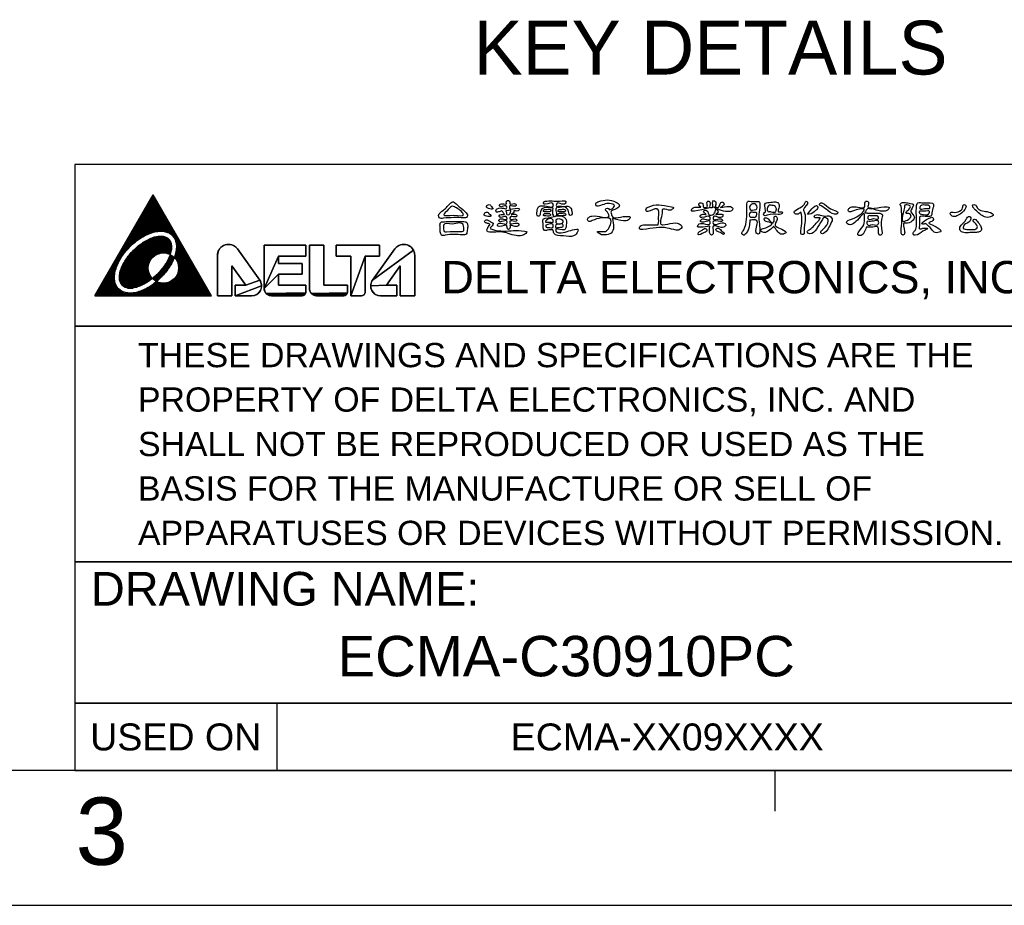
# Model space of a CAD drawing. Extents: x 0 to 420, y 0 to 297.
# Tile 5 of 8: x 254 to 327, y 0 to 66. Entities that reach past the tile are written whole.
import ezdxf
from ezdxf.enums import TextEntityAlignment as Align

# ---------------------------------------------------------------- set-up
doc = ezdxf.new("R2010")
doc.units = 0
doc.header["$LTSCALE"] = 23.1
doc.layers.get('0').update_dxf_attribs({"linetype": 'CONTINUOUS'})
doc.layers.add('8_ALL_NOTES_BALLOONS_SYMBOLS_GT', color=7, linetype='CONTINUOUS')
doc.styles.add('TEXTSTYLE_0', font='txt', dxfattribs={"width": 0.8})
doc.styles.add('TEXTSTYLE_1', font='txt', dxfattribs={"width": 0.8})

msp = doc.modelspace()

# ---------------------------------------------------------------- linework, layer by layer
at = {"color": 3, "linetype": 'CONTINUOUS'}
for p, q in [((410, 55), (258, 55)), ((258, 55), (258, 10)), ((410, 43), (258, 43)), ((258, 43), (331, 43)), ((258, 43), (258, 25.5)), ((410, 25.5), (258, 25.5)), ((258, 25.5), (402, 25.5)), ((258, 25.5), (258, 15)), ((258, 25.5), (331, 25.5)), ((402, 15), (258, 15)), ((258, 15), (402, 15)), ((258, 15), (402, 15)), ((258, 15), (258, 10)), ((315, 15), (273, 15)), ((273, 15), (273, 10)), ((410, 10), (10, 10)), ((258, 10), (402, 10)), ((310, 10), (310, 7))]:
    msp.add_line(p, q, dxfattribs=at)
at = {"color": 5, "linetype": 'CONTINUOUS'}
for p, q in [((259.5, 45.25), (263.830357, 52.75)), ((263.761288, 52.630376), (263.848862, 52.71795)), ((268.160713, 45.25), (263.830357, 52.75)), ((263.831187, 52.700275), (263.859067, 52.700275)), ((263.350569, 51.919025), (264.310146, 51.919025)), ((263.395676, 51.99715), (264.265039, 51.99715)), ((263.440784, 52.075275), (264.21993, 52.075275)), ((263.485892, 52.1534), (264.174822, 52.1534)), ((263.531, 52.231525), (264.129715, 52.231525)), ((263.576107, 52.30965), (264.084606, 52.30965)), ((263.621216, 52.387775), (264.039498, 52.387775)), ((263.666323, 52.4659), (263.994391, 52.4659)), ((263.711431, 52.544025), (263.949282, 52.544025)), ((263.756538, 52.62215), (263.904175, 52.62215)), ((262.944597, 51.2159), (264.716117, 51.2159)), ((262.989705, 51.294025), (264.671009, 51.294025)), ((263.034812, 51.37215), (264.625901, 51.37215)), ((263.079921, 51.450275), (264.580794, 51.450275)), ((263.125028, 51.5284), (264.535685, 51.5284)), ((263.170136, 51.606525), (264.490577, 51.606525)), ((263.215245, 51.68465), (264.44547, 51.68465)), ((263.260352, 51.762775), (264.400362, 51.762775)), ((263.30546, 51.8409), (264.355254, 51.8409)), ((262.538626, 50.512775), (265.122087, 50.512775)), ((262.583733, 50.5909), (265.07698, 50.5909)), ((262.628842, 50.669025), (265.031872, 50.669025)), ((262.67395, 50.74715), (264.986765, 50.74715)), ((262.719057, 50.825275), (264.941656, 50.825275)), ((262.764166, 50.9034), (264.896548, 50.9034)), ((262.809274, 50.981525), (264.851441, 50.981525)), ((262.854381, 51.05965), (264.806332, 51.05965)), ((262.89949, 51.137775), (264.761225, 51.137775)), ((262.087547, 49.731525), (263.233452, 49.731525)), ((262.132655, 49.80965), (263.398058, 49.80965)), ((262.177764, 49.887775), (263.590121, 49.887775)), ((262.222871, 49.9659), (263.833189, 49.9659)), ((262.267979, 50.044025), (264.297577, 50.044025)), ((262.313087, 50.12215), (265.347627, 50.12215)), ((262.358195, 50.200275), (265.30252, 50.200275)), ((262.403302, 50.2784), (265.257411, 50.2784)), ((262.44841, 50.356525), (265.212304, 50.356525)), ((262.493518, 50.43465), (265.167196, 50.43465)), ((264.4939, 50.044025), (265.392735, 50.044025)), ((264.880251, 49.9659), (265.437843, 49.9659)), ((265.04528, 49.887775), (265.482951, 49.887775)), ((265.159304, 49.80965), (265.528058, 49.80965)), ((265.245872, 49.731525), (265.573167, 49.731525)), ((261.681576, 49.0284), (262.235362, 49.0284)), ((261.726685, 49.106525), (262.321792, 49.106525)), ((261.771792, 49.18465), (262.41261, 49.18465)), ((261.8169, 49.262775), (262.508272, 49.262775)), ((261.862007, 49.3409), (262.609351, 49.3409)), ((261.907116, 49.419025), (262.716585, 49.419025)), ((261.952224, 49.49715), (262.830948, 49.49715)), ((261.997331, 49.575275), (262.953775, 49.575275)), ((262.04244, 49.6534), (263.086973, 49.6534)), ((262.814266, 49.0284), (265.177756, 49.0284)), ((262.918761, 49.106525), (265.16444, 49.106525)), ((263.030326, 49.18465), (265.144055, 49.18465)), ((263.150381, 49.262775), (265.11518, 49.262775)), ((263.281039, 49.3409), (265.075702, 49.3409)), ((263.425681, 49.419025), (265.02224, 49.419025)), ((263.5904, 49.49715), (264.9487, 49.49715)), ((263.788651, 49.575275), (264.841629, 49.575275)), ((264.069037, 49.6534), (264.652422, 49.6534)), ((265.314312, 49.6534), (265.618275, 49.6534)), ((265.369472, 49.575275), (265.663382, 49.575275)), ((265.414261, 49.49715), (265.70849, 49.49715)), ((265.450586, 49.419025), (265.753599, 49.419025)), ((265.479782, 49.3409), (265.798706, 49.3409)), ((265.502822, 49.262775), (265.843814, 49.262775)), ((265.520447, 49.18465), (265.888922, 49.18465)), ((265.533227, 49.106525), (265.93403, 49.106525)), ((265.541619, 49.0284), (265.979137, 49.0284)), ((275.15813, 49.000341), (272.066716, 49.000341)), ((272.066716, 49.000341), (272.066716, 45.785763)), ((272.066716, 49.000341), (275.15813, 49.000341)), ((272.066716, 49.000341), (272.066716, 45.785762)), ((275.15813, 48.196696), (275.15813, 49.000341)), ((275.15813, 49.000341), (275.15813, 48.196696)), ((275.426012, 49.000341), (275.426012, 45.78497)), ((276.497538, 49.000341), (275.426012, 49.000341)), ((275.426012, 49.000341), (276.497537, 49.000341)), ((275.426012, 45.785762), (275.426012, 49.000341)), ((276.497537, 46.053644), (276.497537, 49.000341)), ((276.497538, 46.053644), (276.497538, 49.000341)), ((280.638925, 49.000341), (277.424346, 49.000341)), ((277.424346, 49.000341), (277.424346, 48.196696)), ((277.424346, 49.000341), (277.424346, 48.196696)), ((277.424346, 49.000341), (280.638925, 49.000341)), ((280.638925, 48.196696), (280.638925, 49.000341)), ((280.638925, 49.000341), (280.638925, 48.196696)), ((261.275605, 48.325275), (261.610901, 48.325275)), ((261.320714, 48.4034), (261.668712, 48.4034)), ((261.365821, 48.481525), (261.729136, 48.481525)), ((261.410929, 48.55965), (261.792265, 48.55965)), ((261.456037, 48.637775), (261.858204, 48.637775)), ((261.501145, 48.7159), (261.92708, 48.7159)), ((261.546252, 48.794025), (261.999041, 48.794025)), ((261.591361, 48.87215), (262.074262, 48.87215)), ((261.636468, 48.950275), (262.152952, 48.950275)), ((262.083686, 48.325275), (264.098552, 48.325275)), ((262.150499, 48.4034), (264.313475, 48.4034)), ((262.220381, 48.481525), (265.133383, 48.481525)), ((262.293489, 48.55965), (265.151455, 48.55965)), ((262.370012, 48.637775), (265.16611, 48.637775)), ((262.450186, 48.7159), (265.177116, 48.7159)), ((262.534295, 48.794025), (265.184187, 48.794025)), ((262.622692, 48.87215), (265.18697, 48.87215)), ((262.715826, 48.950275), (265.185016, 48.950275)), ((264.863244, 48.4034), (265.112085, 48.4034)), ((265.078166, 48.325275), (265.087717, 48.325275)), ((265.463735, 48.325275), (266.385109, 48.325275)), ((265.483962, 48.4034), (266.340001, 48.4034)), ((265.501576, 48.481525), (266.294894, 48.481525)), ((265.516486, 48.55965), (266.249785, 48.55965)), ((265.528585, 48.637775), (266.204677, 48.637775)), ((265.537747, 48.7159), (266.15957, 48.7159)), ((265.543825, 48.794025), (266.114461, 48.794025)), ((265.54599, 48.950275), (266.024246, 48.950275)), ((265.546642, 48.87215), (266.069353, 48.87215)), ((271.737574, 46.419334), (270.078604, 48.72985)), ((270.078996, 48.729304), (271.737105, 46.419987)), ((281.777206, 48.72985), (280.118236, 46.419334)), ((281.776814, 48.729304), (280.118705, 46.419987)), ((260.824526, 47.544025), (261.165302, 47.544025)), ((260.869635, 47.62215), (261.19939, 47.62215)), ((260.914742, 47.700275), (261.23579, 47.700275)), ((260.95985, 47.7784), (261.274495, 47.7784)), ((261.004958, 47.856525), (261.315502, 47.856525)), ((261.050066, 47.93465), (261.358821, 47.93465)), ((261.095173, 48.012775), (261.404465, 48.012775)), ((261.140281, 48.0909), (261.452458, 48.0909)), ((261.18539, 48.169025), (261.502832, 48.169025)), ((261.230497, 48.24715), (261.55563, 48.24715)), ((261.565732, 47.544025), (263.487441, 47.544025)), ((261.605834, 47.62215), (263.506814, 47.62215)), ((261.648511, 47.700275), (263.532304, 47.700275)), ((261.693752, 47.7784), (263.564366, 47.7784)), ((261.741554, 47.856525), (263.603646, 47.856525)), ((261.791926, 47.93465), (263.651047, 47.93465)), ((261.844895, 48.012775), (263.707882, 48.012775)), ((261.900495, 48.0909), (263.77613, 48.0909)), ((261.95878, 48.169025), (263.858984, 48.169025)), ((262.019815, 48.24715), (263.962217, 48.24715)), ((264.693875, 47.544025), (265.128951, 47.544025)), ((264.744954, 47.62215), (265.172904, 47.62215)), ((264.793455, 47.700275), (265.214541, 47.700275)), ((264.839394, 47.7784), (265.253873, 47.7784)), ((264.882772, 47.856525), (265.290904, 47.856525)), ((264.923579, 47.93465), (265.325624, 47.93465)), ((264.961791, 48.012775), (265.358019, 48.012775)), ((264.99737, 48.0909), (265.388063, 48.0909)), ((265.030265, 48.169025), (265.317735, 48.169025)), ((265.06041, 48.24715), (265.214501, 48.24715)), ((265.40059, 48.0909), (266.520432, 48.0909)), ((265.415727, 48.169025), (266.475325, 48.169025)), ((265.440968, 48.24715), (266.430216, 48.24715)), ((265.468836, 48.012775), (266.56554, 48.012775)), ((265.525671, 47.93465), (266.610649, 47.93465)), ((265.573074, 47.856525), (266.655756, 47.856525)), ((265.612352, 47.7784), (266.700864, 47.7784)), ((265.644416, 47.700275), (266.745972, 47.700275)), ((265.669905, 47.62215), (266.79108, 47.62215)), ((265.689277, 47.544025), (266.836187, 47.544025)), ((268.60581, 48.2552), (268.60581, 45.25)), ((268.60581, 48.255199), (268.60581, 45.25)), ((273.138242, 47.660933), (273.138242, 48.196696)), ((273.138242, 48.196696), (275.15813, 48.196696)), ((273.138242, 48.196696), (275.15813, 48.196696)), ((273.138242, 48.196696), (273.138242, 47.660934)), ((273.138242, 47.660934), (274.890248, 47.660934)), ((274.890249, 47.660933), (273.138242, 47.660933)), ((274.890248, 46.857289), (274.890248, 47.660934)), ((274.890249, 46.857289), (274.890249, 47.660933)), ((277.424346, 48.196696), (278.495872, 48.196696)), ((277.424346, 48.196696), (278.495872, 48.196696)), ((278.495872, 48.196696), (278.495872, 45.25)), ((278.495872, 48.196696), (278.495872, 45.25)), ((279.567399, 45.527118), (279.567399, 48.196696)), ((279.567399, 48.196696), (280.638925, 48.196696)), ((280.638925, 48.196696), (279.567399, 48.196696)), ((279.567399, 48.196696), (279.567399, 45.527119)), ((283.25, 48.2552), (283.25, 45.25)), ((283.25, 45.25), (283.25, 48.255199)), ((260.418556, 46.8409), (260.968616, 46.8409)), ((260.463663, 46.919025), (260.979927, 46.919025)), ((260.508771, 46.99715), (260.994081, 46.99715)), ((260.553878, 47.075275), (261.010966, 47.075275)), ((260.598987, 47.1534), (261.030488, 47.1534)), ((260.644095, 47.231525), (261.05257, 47.231525)), ((260.689202, 47.30965), (261.07714, 47.30965)), ((260.734311, 47.387775), (261.104147, 47.387775)), ((260.779419, 47.4659), (261.133547, 47.4659)), ((261.330512, 46.8409), (263.566979, 46.8409)), ((261.344197, 46.919025), (263.534414, 46.919025)), ((261.361356, 46.99715), (263.508461, 46.99715)), ((261.381791, 47.075275), (263.488655, 47.075275)), ((261.405335, 47.1534), (263.474666, 47.1534)), ((261.431851, 47.231525), (263.466277, 47.231525)), ((261.461231, 47.30965), (263.463364, 47.30965)), ((261.493382, 47.387775), (263.465881, 47.387775)), ((261.528235, 47.4659), (263.473867, 47.4659)), ((264.108476, 46.8409), (264.623293, 46.8409)), ((264.185972, 46.919025), (264.690021, 46.919025)), ((264.259992, 46.99715), (264.753905, 46.99715)), ((264.330737, 47.075275), (264.815059, 47.075275)), ((264.398373, 47.1534), (264.873574, 47.1534)), ((264.463037, 47.231525), (264.929532, 47.231525)), ((264.524837, 47.30965), (264.982999, 47.30965)), ((264.583865, 47.387775), (265.03403, 47.387775)), ((264.640192, 47.4659), (265.082669, 47.4659)), ((265.60974, 46.8409), (267.242159, 46.8409)), ((265.642306, 46.919025), (267.197051, 46.919025)), ((265.668257, 46.99715), (267.151942, 46.99715)), ((265.688063, 47.075275), (267.106835, 47.075275)), ((265.702052, 47.1534), (267.061727, 47.1534)), ((265.702852, 47.4659), (266.881296, 47.4659)), ((265.710441, 47.231525), (267.016618, 47.231525)), ((265.710839, 47.387775), (266.926403, 47.387775)), ((265.713356, 47.30965), (266.971511, 47.30965)), ((269.677336, 45.25), (269.677336, 47.484563)), ((269.677336, 47.484563), (270.704748, 46.053644)), ((269.677336, 45.25), (269.677336, 47.484563)), ((269.677336, 47.484563), (270.704748, 46.053644)), ((273.138242, 46.053644), (273.138242, 46.857289)), ((273.138242, 46.857289), (274.890249, 46.857289)), ((273.138242, 46.857289), (273.138242, 46.053644)), ((273.138242, 46.857289), (274.890248, 46.857289)), ((281.151062, 46.053644), (282.178474, 47.484563)), ((282.178473, 47.484563), (281.151062, 46.053644)), ((282.178473, 45.25), (282.178473, 47.484563)), ((282.178474, 47.484563), (282.178474, 45.25)), ((260.012585, 46.137775), (261.02754, 46.137775)), ((260.057692, 46.2159), (261.002901, 46.2159)), ((260.1028, 46.294025), (260.983861, 46.294025)), ((260.147909, 46.37215), (260.969808, 46.37215)), ((260.193016, 46.450275), (260.960259, 46.450275)), ((260.238123, 46.5284), (260.954822, 46.5284)), ((260.283232, 46.606525), (260.953182, 46.606525)), ((260.32834, 46.68465), (260.955075, 46.68465)), ((260.373447, 46.762775), (260.96028, 46.762775)), ((261.313072, 46.606525), (263.712446, 46.606525)), ((261.31461, 46.68465), (263.654855, 46.68465)), ((261.316411, 46.5284), (263.75786, 46.5284)), ((261.32055, 46.762775), (263.606816, 46.762775)), ((261.325241, 46.450275), (263.65785, 46.450275)), ((261.340372, 46.37215), (263.551538, 46.37215)), ((261.36291, 46.294025), (263.437821, 46.294025)), ((261.394431, 46.2159), (263.315121, 46.2159)), ((261.437315, 46.137775), (263.181057, 46.137775)), ((263.78163, 46.5284), (264.324935, 46.5284)), ((263.852378, 46.606525), (264.404613, 46.606525)), ((263.862026, 46.137775), (267.64813, 46.137775)), ((263.86573, 46.450275), (264.24146, 46.450275)), ((263.94202, 46.68465), (264.48076, 46.68465)), ((263.964703, 46.2159), (264.337174, 46.2159)), ((263.97081, 46.37215), (264.153872, 46.37215)), ((264.02726, 46.762775), (264.553591, 46.762775)), ((264.061781, 46.294025), (264.110516, 46.294025)), ((264.839545, 46.2159), (267.603021, 46.2159)), ((265.066203, 46.294025), (267.557913, 46.294025)), ((265.205909, 46.37215), (267.512806, 46.37215)), ((265.310989, 46.450275), (267.467698, 46.450275)), ((265.395088, 46.5284), (267.42259, 46.5284)), ((265.464273, 46.606525), (267.377482, 46.606525)), ((265.521863, 46.68465), (267.332375, 46.68465)), ((265.569904, 46.762775), (267.287266, 46.762775)), ((259.561506, 45.356525), (268.099208, 45.356525)), ((259.606613, 45.43465), (268.054101, 45.43465)), ((259.651721, 45.512775), (261.682282, 45.512775)), ((259.69683, 45.5909), (261.492974, 45.5909)), ((259.741937, 45.669025), (261.368512, 45.669025)), ((259.787045, 45.74715), (261.27568, 45.74715)), ((259.832154, 45.825275), (261.202892, 45.825275)), ((259.877261, 45.9034), (261.144455, 45.9034)), ((259.922369, 45.981525), (261.097056, 45.981525)), ((259.967476, 46.05965), (261.058572, 46.05965)), ((261.495476, 46.05965), (263.031716, 46.05965)), ((261.576285, 45.981525), (262.859727, 45.981525)), ((261.697491, 45.9034), (262.647341, 45.9034)), ((261.950046, 45.825275), (262.303606, 45.825275)), ((262.582977, 45.512775), (268.008992, 45.512775)), ((262.850325, 45.5909), (267.963885, 45.5909)), ((263.052823, 45.669025), (267.918777, 45.669025)), ((263.223695, 45.74715), (267.873669, 45.74715)), ((263.37452, 45.825275), (267.828561, 45.825275)), ((263.510997, 45.9034), (267.783454, 45.9034)), ((263.636434, 45.981525), (267.738345, 45.981525)), ((263.752955, 46.05965), (267.693237, 46.05965)), ((270.704748, 46.053644), (269.923663, 46.053644)), ((269.923663, 46.053644), (269.923663, 45.25)), ((269.923663, 46.053644), (269.923663, 45.25)), ((269.923663, 46.053644), (270.704748, 46.053644)), ((275.15813, 46.053644), (273.138242, 46.053644)), ((273.138242, 46.053644), (275.15813, 46.053644)), ((275.15813, 45.527118), (275.15813, 46.053644)), ((275.15813, 46.053644), (275.15813, 45.527119)), ((276.497537, 46.053644), (278.249545, 46.053644)), ((278.249545, 46.053644), (276.497538, 46.053644)), ((278.249545, 45.527118), (278.249545, 46.053644)), ((278.249545, 46.053644), (278.249545, 45.527119)), ((281.932146, 46.053644), (281.151062, 46.053644)), ((281.932146, 46.053644), (281.151062, 46.053644)), ((281.932146, 45.25), (281.932146, 46.053644)), ((281.932146, 46.053644), (281.932146, 45.25)), ((259.5, 45.25), (268.160713, 45.25)), ((259.516397, 45.2784), (268.144316, 45.2784)), ((268.60581, 45.25), (269.677336, 45.25)), ((268.60581, 45.25), (269.677336, 45.25)), ((269.923663, 45.25), (271.136828, 45.25)), ((269.923663, 45.25), (271.136828, 45.25)), ((272.602479, 45.25), (274.881011, 45.25)), ((272.602479, 45.25), (274.881011, 45.25)), ((275.961775, 45.25), (277.972426, 45.25)), ((275.961775, 45.25), (277.972426, 45.25)), ((278.495872, 45.25), (279.29028, 45.25)), ((278.495872, 45.25), (279.29028, 45.25)), ((280.718981, 45.25), (281.932146, 45.25)), ((281.932146, 45.25), (280.718981, 45.25)), ((283.25, 45.25), (282.178473, 45.25)), ((282.178474, 45.25), (283.25, 45.25))]:
    msp.add_line(p, q, dxfattribs=at)
at = {"color": 4, "linetype": 'CONTINUOUS'}
msp.add_line((0, 0), (420, 0), dxfattribs=at)
at = {"color": 5, "linetype": 'CONTINUOUS'}
for points in [[(269.268473, 49.054081), (269.369978, 49.06662), (269.472254, 49.066315), (269.573682, 49.053169), (269.672657, 49.02739), (269.767611, 48.989388), (269.857041, 48.939762), (269.939533, 48.8793), (270.013779, 48.808958), (270.078604, 48.72985), (271.737574, 46.419334), (270.704748, 46.053644), (269.677336, 47.484563), (269.677336, 45.249999), (268.60581, 45.249999), (268.60581, 48.255199), (268.612244, 48.357273), (268.631445, 48.457731), (268.663108, 48.554983), (268.706733, 48.647489), (268.761628, 48.733785), (268.826925, 48.812505), (268.90159, 48.882402), (268.984441, 48.94237), (269.074167, 48.99146), (269.169346, 49.028894), (269.268473, 49.054081)], [(275.15813, 49.000341), (275.15813, 48.196696), (273.138242, 48.196696), (272.066716, 45.785763), (272.066716, 49.000341), (275.15813, 49.000341)], [(278.249545, 46.053644), (278.249545, 45.527118), (278.248026, 45.498151), (278.243489, 45.469502), (275.563908, 45.426953), (275.528613, 45.470465), (275.498054, 45.517424), (275.472567, 45.567318), (275.45243, 45.6196), (275.437862, 45.6737), (275.429024, 45.729025), (275.426012, 45.78497), (275.426012, 49.000341), (276.497538, 49.000341), (276.497538, 46.053644), (278.249545, 46.053644)], [(277.424346, 48.196696), (277.424346, 49.000341), (280.638925, 49.000341), (280.638925, 48.196696), (279.567399, 48.196696), (278.495872, 45.249999), (278.495872, 48.196696), (277.424346, 48.196696)], [(282.485832, 49.06662), (282.587337, 49.054081), (282.686463, 49.028894), (282.781643, 48.99146), (282.871368, 48.94237), (282.954219, 48.882402), (283.028885, 48.812505), (283.094182, 48.733785), (283.149077, 48.647489), (280.118236, 46.419334), (281.777206, 48.72985), (281.842031, 48.808958), (281.916277, 48.8793), (281.998768, 48.939762), (282.088199, 48.989388), (282.183153, 49.02739), (282.282127, 49.053169), (282.383556, 49.066315), (282.485832, 49.06662)], [(282.178474, 47.484563), (281.151062, 46.053644), (279.980056, 45.998307), (279.986664, 46.088017), (280.004122, 46.176261), (280.032172, 46.261729), (280.070399, 46.343155), (280.118236, 46.419334), (283.149077, 48.647489), (283.192702, 48.554983), (283.224365, 48.457731), (283.243566, 48.357273), (283.25, 48.255199), (283.25, 45.249999), (282.178474, 45.249999), (282.178474, 47.484563)], [(274.890249, 47.660933), (274.890249, 46.857289), (273.138242, 46.857289), (272.066716, 45.785763), (273.138242, 48.196696), (273.138242, 47.660933), (274.890249, 47.660933)], [(279.319247, 45.251518), (279.29028, 45.249999), (278.495872, 45.249999), (279.567399, 48.196696), (279.567399, 45.527118), (279.565881, 45.498151), (279.561343, 45.469502), (279.553836, 45.441484), (279.543441, 45.414404), (279.530272, 45.388559), (279.514474, 45.364232), (279.496219, 45.34169), (279.475709, 45.321179), (279.453166, 45.302924), (279.428839, 45.287127), (279.402994, 45.273958), (279.375914, 45.263563), (279.347896, 45.256055), (279.319247, 45.251518)], [(275.15813, 46.053644), (275.15813, 45.527118), (275.156612, 45.498151), (275.152074, 45.469502), (272.204329, 45.427267), (272.169037, 45.470849), (272.138494, 45.517881), (272.113035, 45.567848), (272.092938, 45.620203), (272.078424, 45.674371), (272.069651, 45.72976), (272.066716, 45.785763), (273.138242, 46.857289), (273.138242, 46.053644), (275.15813, 46.053644)], [(271.869146, 46.088017), (271.875753, 45.998307), (269.923663, 45.249999), (269.923663, 46.053644), (270.704748, 46.053644), (271.737574, 46.419334), (271.785411, 46.343155), (271.823638, 46.261729), (271.851688, 46.176261), (271.869146, 46.088017)], [(271.226615, 45.255475), (271.136828, 45.249999), (269.923663, 45.249999), (271.875753, 45.998307), (271.871412, 45.908459), (271.856186, 45.819803), (271.830301, 45.733655), (271.794141, 45.651289), (271.748241, 45.573927), (271.693282, 45.502716), (271.630078, 45.438709), (271.559565, 45.382856), (271.482789, 45.335984), (271.400886, 45.298787), (271.315071, 45.271818), (271.226615, 45.255475)], [(275.144567, 45.441484), (275.134172, 45.414404), (272.243983, 45.387613), (272.204329, 45.427267), (275.152074, 45.469502), (275.144567, 45.441484)], [(275.121003, 45.388559), (275.105205, 45.364232), (275.086951, 45.34169), (275.06644, 45.321179), (272.384564, 45.296319), (272.334597, 45.321778), (272.287565, 45.352321), (272.243983, 45.387613), (275.134172, 45.414404), (275.121003, 45.388559)], [(278.235981, 45.441484), (278.225586, 45.414404), (275.603554, 45.387366), (275.563908, 45.426953), (278.243489, 45.469502), (278.235981, 45.441484)], [(278.212418, 45.388559), (278.19662, 45.364232), (278.178365, 45.34169), (278.157854, 45.321179), (275.744053, 45.296233), (275.694122, 45.321646), (275.647117, 45.352135), (275.603554, 45.387366), (278.225586, 45.414404), (278.212418, 45.388559)], [(281.932146, 46.053644), (281.932146, 45.249999), (280.718981, 45.249999), (280.629195, 45.255475), (280.540738, 45.271818), (280.454923, 45.298787), (280.373021, 45.335984), (280.296244, 45.382856), (280.225732, 45.438709), (280.162527, 45.502716), (280.107568, 45.573927), (280.061669, 45.651289), (280.025509, 45.733655), (279.999624, 45.819803), (279.984398, 45.908459), (279.980056, 45.998307), (281.151062, 46.053644), (281.932146, 46.053644)], [(275.043898, 45.302924), (275.019571, 45.287127), (274.993726, 45.273958), (272.491088, 45.261707), (272.436919, 45.276222), (272.384564, 45.296319), (275.06644, 45.321179), (275.043898, 45.302924)], [(274.966646, 45.263563), (274.938628, 45.256055), (274.909978, 45.251518), (274.881011, 45.249999), (272.602479, 45.249999), (272.546476, 45.252935), (272.491088, 45.261707), (274.993726, 45.273958), (274.966646, 45.263563)], [(278.135312, 45.302924), (278.110985, 45.287127), (278.08514, 45.273958), (275.850486, 45.261685), (275.796365, 45.276173), (275.744053, 45.296233), (278.157854, 45.321179), (278.135312, 45.302924)], [(278.05806, 45.263563), (278.030042, 45.256055), (278.001393, 45.251518), (277.972426, 45.249999), (275.961775, 45.249999), (275.905825, 45.252929), (275.850486, 45.261685), (278.08514, 45.273958), (278.05806, 45.263563)]]:
    msp.add_lwpolyline(points, close=True, dxfattribs=at)
msp.add_circle((264.58836, 47.3125), 1.125, dxfattribs=at)
for centre, radius, start, end in [((269.418692, 48.2552), 0.812882, 35.67867, 180), ((269.418692, 48.255199), 0.812882, 35.7260569, 180), ((282.437118, 48.2552), 0.812882, 0, 144.32133), ((282.437118, 48.255199), 0.812882, 0, 144.27394317), ((271.136828, 45.988984), 0.738984, 270, 35.67867), ((271.136828, 45.988983), 0.738984, 270, 35.61636631), ((280.718981, 45.988984), 0.738984, 144.32133, 270), ((280.718981, 45.988983), 0.738984, 144.38363364, 270), ((272.602479, 45.785763), 0.535763, 180, 270), ((272.602479, 45.785762), 0.535763, 180, 270), ((274.881011, 45.527119), 0.277119, 270, 360), ((274.881011, 45.527118), 0.277119, 270, 360), ((275.961775, 45.785762), 0.535763, 180, 270), ((275.961775, 45.785763), 0.535763, 180.08472553, 270), ((277.972426, 45.527119), 0.277119, 270, 360), ((277.972426, 45.527118), 0.277119, 270, 360), ((279.29028, 45.527119), 0.277119, 270, 360), ((279.29028, 45.527118), 0.277119, 270, 360)]:
    msp.add_arc(centre, radius, start, end, dxfattribs=at)
for points in [[(286.149712, 51.056455), (286.908726, 51.045965), (287.093086, 51.076895), (287.161353, 51.192988), (287.004407, 51.483519), (286.41983, 51.982338), (286.204569, 52.17078), (286.067468, 52.239018), (285.941452, 52.163778), (285.38721, 51.617133), (285.024925, 51.2134), (285.079754, 51.042478), (285.370285, 51.008628), (286.149712, 51.056455)], [(288.909811, 51.941485), (288.841544, 52.009752), (288.700956, 52.009752), (288.602355, 51.945001), (288.578428, 51.838801), (288.728371, 51.733226), (288.92322, 51.681884), (289.049832, 51.698809), (289.005492, 51.818389), (288.909811, 51.941485)], [(290.612172, 51.558789), (290.73178, 51.548271), (290.919627, 51.568683), (291.039236, 51.695294), (290.912625, 51.750123), (290.280817, 51.746636), (290.287224, 51.866244), (290.290739, 51.904148), (290.632612, 51.897146), (290.77612, 51.952003), (290.76271, 52.047684), (290.314638, 52.088508), (290.280817, 52.273464), (290.130278, 52.3347), (290.04452, 52.177187), (290.058525, 52.092024), (289.573144, 52.044169), (289.54573, 51.92456), (289.753989, 51.876734), (290.068447, 51.900661), (290.071962, 51.746636), (289.846183, 51.746636), (289.381186, 51.715706), (289.285533, 51.634029), (289.292536, 51.496929), (289.531725, 51.496929), (289.746986, 51.541864), (289.846183, 51.39484), (289.917937, 51.299159), (289.559139, 51.251333), (289.531725, 51.131129), (289.740579, 51.083302), (290.071962, 51.10723), (290.102864, 50.963694), (289.531725, 50.919354), (289.50431, 50.806776), (289.702647, 50.758922), (290.099377, 50.789851), (290.088859, 50.628823), (289.648413, 50.645748), (289.432528, 50.577482), (289.388189, 50.454386), (289.531725, 50.406559), (290.088859, 50.454386), (290.136714, 50.235609), (290.211983, 50.174345), (290.283737, 50.225686), (290.325156, 50.447979), (290.321641, 50.454386), (290.676951, 50.406559), (290.930145, 50.450899), (290.99141, 50.573995), (290.693848, 50.639341), (290.318154, 50.628823), (290.318154, 50.786336), (290.693848, 50.779362), (290.830949, 50.830675), (290.816972, 50.919354), (290.321641, 50.960802), (290.355491, 51.110717), (290.687441, 51.10431), (290.830949, 51.158572), (290.816972, 51.254253), (290.417322, 51.295672), (290.571348, 51.391353), (290.612172, 51.558789)], [(293.539706, 51.767048), (293.577043, 51.179579), (293.652312, 51.117719), (293.724066, 51.169061), (293.765485, 51.391353), (293.758483, 51.767048), (294.595659, 51.695294), (294.670928, 51.514449), (294.82844, 51.209913), (294.900194, 51.264742), (294.944534, 51.40825), (294.927637, 51.487006), (294.90371, 51.599613), (294.739195, 51.866244), (293.76197, 51.952003), (293.79582, 52.10892), (294.17211, 52.061094), (294.424736, 52.105433), (294.486568, 52.228529), (294.189034, 52.293876), (293.061328, 52.286873), (292.845443, 52.218606), (292.801104, 52.095511), (292.94464, 52.047684), (293.508776, 52.10892), (293.543193, 51.948488), (292.780692, 51.941485), (292.445821, 51.852806), (292.315723, 51.411765), (292.332648, 51.2134), (292.421894, 51.152136), (292.521091, 51.185986), (292.568917, 51.391353), (292.692013, 51.702296), (293.508776, 51.767048), (293.539706, 51.767048)], [(297.926897, 50.984701), (298.750663, 50.816699), (299.133388, 50.898942), (299.249481, 51.090305), (299.105973, 51.145134), (297.888993, 51.182471), (297.855143, 51.305595), (297.810804, 51.463107), (298.26877, 51.722708), (298.45313, 51.9689), (298.186526, 52.215119), (296.914689, 52.242534), (296.702914, 52.095511), (296.733844, 51.937998), (297.051789, 51.95549), (297.950824, 52.047684), (298.07392, 51.95841), (298.008573, 51.814902), (297.759462, 51.650954), (297.74197, 51.643952), (297.632879, 51.722708), (297.471851, 51.736713), (297.410587, 51.661444), (297.471851, 51.565791), (297.677218, 51.182471), (296.408896, 51.169061), (296.180197, 51.069893), (296.081, 50.888453), (296.14578, 50.792772), (296.422901, 50.834191), (297.690628, 51.005113), (297.704633, 51.001626), (297.69763, 50.334806), (297.414102, 50.037244), (296.873865, 50.037244), (296.8126, 50.023834), (296.877352, 49.935156), (297.369763, 49.767721), (297.831216, 49.907741), (297.926897, 50.984701)], [(301.325835, 50.529655), (300.519561, 50.52614), (300.317709, 50.523248), (300.003251, 50.417049), (299.944907, 50.225686), (300.191098, 50.181347), (301.996143, 50.283464), (302.655989, 50.136441), (302.888175, 50.153933), (303.090027, 50.389635), (303.028196, 50.488803), (301.67471, 50.529655), (301.616366, 50.529655), (301.613446, 51.411765), (301.633858, 51.643952), (302.098826, 51.620025), (302.324039, 51.643952), (302.467546, 51.797977), (302.314116, 51.859809), (300.573823, 51.83591), (300.433802, 51.719221), (300.437289, 51.558789), (300.724333, 51.558789), (301.336325, 51.637545), (301.339812, 51.630542), (301.356737, 51.083302), (301.332809, 50.547147), (301.325835, 50.529655)], [(305.176304, 50.410047), (305.220615, 49.81206), (305.299399, 49.750229), (305.37464, 49.805058), (305.41898, 50.034352), (305.409057, 50.417049), (305.99715, 50.324883), (306.208924, 50.358705), (306.348945, 50.529655), (306.294088, 50.611899), (305.409057, 50.621821), (305.409057, 50.762437), (305.945808, 50.758922), (306.095723, 50.816699), (306.078826, 50.915867), (305.412573, 50.9538), (305.442907, 51.121235), (305.819197, 51.07338), (306.082313, 51.117719), (306.147064, 51.247817), (305.836122, 51.312569), (305.610342, 51.302079), (305.727031, 51.377349), (305.75093, 51.579201), (305.692614, 51.650954), (306.49594, 51.503931), (306.872257, 51.729711), (306.8174, 51.814902), (305.976142, 51.828907), (306.13717, 51.921073), (306.236339, 52.051171), (306.13717, 52.198194), (305.983145, 52.177187), (305.890951, 51.961926), (305.802272, 51.832394), (305.583495, 51.838801), (305.586415, 51.921073), (305.60042, 52.016754), (305.583495, 52.262946), (305.4365, 52.32129), (305.357715, 52.17078), (305.385158, 52.003345), (305.378156, 51.842317), (305.166381, 51.842317), (305.183278, 52.040682), (305.152376, 52.242534), (305.015843, 52.29036), (304.944089, 52.15034), (304.971503, 51.842317), (304.69441, 51.838801), (304.660561, 52.006237), (304.636633, 52.095511), (304.52346, 52.156775), (304.410854, 52.146853), (304.342615, 52.071583), (304.420776, 51.917586), (304.506535, 51.83591), (304.335613, 51.832394), (304.130245, 51.828907), (303.860127, 51.733226), (303.80938, 51.565791), (304.024642, 51.531346), (305.610342, 51.65447), (305.456912, 51.323087), (305.4365, 51.299159), (305.080623, 51.295672), (305.00884, 51.487006), (304.991944, 51.527859), (304.824509, 51.603128), (304.708387, 51.544784), (304.735234, 51.435693), (304.882258, 51.295672), (304.7049, 51.305595), (304.479121, 51.233812), (304.434781, 51.10723), (304.581804, 51.059375), (305.159379, 51.117719), (305.186793, 50.950284), (304.776654, 50.950284), (304.513537, 50.898942), (304.482608, 50.77236), (304.701385, 50.721018), (305.186793, 50.758922), (305.183278, 50.621821), (304.680973, 50.615414), (304.30817, 50.52614), (304.260344, 50.37271), (304.458709, 50.338293), (305.176304, 50.410047)], [(308.138227, 50.871528), (308.513949, 50.882017), (308.582783, 50.875015), (308.589219, 50.109593), (308.660972, 49.866917), (308.80448, 49.84299), (308.873314, 50.078692), (308.80448, 51.316084), (308.886752, 51.98934), (308.859309, 52.208117), (308.476612, 52.249536), (308.226906, 52.262946), (308.022133, 52.276355), (307.936375, 52.187677), (307.905445, 51.98934), (307.772427, 50.348782), (307.638841, 50.085694), (307.536753, 49.863402), (307.652846, 49.760718), (307.87511, 49.911228), (308.138227, 50.871528)], [(308.585703, 51.664959), (308.162154, 51.664959), (308.179079, 51.992827), (308.408346, 52.078586), (308.585703, 52.023757), (308.599708, 51.664959), (308.585703, 51.664959)], [(309.303865, 51.476517), (309.17028, 51.374428), (309.173767, 51.233812), (309.426961, 51.233812), (310.240237, 51.28867), (310.438602, 51.305595), (310.565185, 51.442667), (310.432195, 51.496929), (310.257729, 51.496929), (310.309071, 51.862729), (310.267652, 52.112436), (309.460811, 52.167265), (309.28986, 52.119438), (309.232111, 51.98934), (309.249036, 51.900661), (309.300378, 51.514449), (309.303865, 51.476517)], [(309.700595, 51.496929), (309.597912, 51.500444), (309.495228, 51.503931), (309.51564, 51.941485), (309.785759, 51.965413), (309.977121, 51.931563), (310.011538, 51.907664), (310.059393, 51.496929), (309.700595, 51.496929)], [(311.923944, 51.47303), (311.926864, 51.463107), (311.923944, 50.068174), (311.954278, 49.832472), (312.108304, 49.805058), (312.173055, 50.126518), (312.190547, 51.422255), (312.125229, 51.671366), (312.409324, 52.215119), (312.320079, 52.269948), (312.217395, 52.129361), (311.964768, 51.845804), (311.523727, 51.586203), (311.431561, 51.463107), (311.510317, 51.333009), (311.718577, 51.323087), (311.923944, 51.47303)], [(313.11643, 51.65447), (313.195186, 51.808467), (313.089583, 51.948488), (312.963, 51.910584), (312.491001, 51.415252), (312.422762, 51.319571), (312.53534, 51.305595), (313.020749, 51.579201), (313.11643, 51.65447)], [(313.441378, 51.937998), (313.919784, 51.586203), (314.583117, 51.319571), (314.600014, 51.326007), (314.671768, 51.415252), (314.320001, 51.627027), (313.687569, 52.051171), (313.475795, 52.15326), (313.338694, 52.115923), (313.301357, 52.016754), (313.441378, 51.937998)], [(316.782539, 50.338293), (317.260917, 50.358705), (317.674571, 50.345295), (317.749812, 49.78113), (317.832084, 49.743793), (317.94469, 49.832472), (317.948177, 50.061767), (317.914356, 50.926357), (317.968589, 51.124722), (317.999519, 51.22389), (317.948177, 51.319571), (317.791232, 51.384351), (317.356598, 51.387838), (316.87822, 51.398356), (316.765614, 51.40825), (316.721274, 51.398356), (316.864782, 51.705783), (317.343188, 51.678369), (317.992517, 51.531346), (318.361804, 51.613617), (318.47441, 51.797977), (318.337905, 51.849319), (316.905634, 51.880221), (316.946487, 52.064581), (316.942971, 52.208117), (316.850805, 52.266461), (316.710785, 52.239018), (316.68337, 52.095511), (316.669932, 51.880221), (315.760408, 51.859809), (315.538144, 51.763561), (315.442462, 51.58969), (315.507809, 51.496929), (315.770897, 51.534861), (316.618591, 51.688887), (315.688654, 50.933359), (315.326369, 50.704093), (315.391121, 50.604924), (316.017117, 50.768844), (316.64952, 51.292157), (316.655928, 51.138131), (316.598179, 50.51273), (316.218374, 49.989418), (316.167032, 49.784646), (316.300645, 49.719894), (316.775536, 50.321368), (316.782539, 50.338293)], [(319.385097, 51.931563), (319.385097, 50.218684), (319.432952, 49.81206), (319.511708, 49.750229), (319.586949, 49.805058), (319.631288, 50.034352), (319.624881, 50.656238), (319.723483, 50.639341), (320.195453, 50.816699), (320.362888, 51.080382), (320.103259, 51.483519), (320.127187, 51.634029), (320.26372, 52.057578), (320.065355, 52.10892), (319.68263, 52.174267), (319.467369, 52.177187), (319.337271, 52.112436), (319.299934, 51.996342), (319.385097, 51.931563)], [(319.624881, 51.808467), (319.655216, 51.979417), (320.000604, 51.952003), (320.051946, 51.917586), (319.829653, 51.555273), (319.733972, 51.367426), (319.853581, 51.353421), (319.935824, 51.370913), (320.106775, 51.148649), (320.021016, 51.008628), (319.651729, 50.789851), (319.621366, 50.779362), (319.624881, 51.808467)], [(320.916536, 52.156775), (320.561253, 52.102513), (320.520401, 51.945001), (320.516914, 50.495805), (320.41423, 50.106106), (320.27421, 49.935156), (320.294622, 49.788133), (320.417717, 49.743793), (320.981882, 50.051249), (321.237996, 50.163855), (321.34068, 50.246127), (321.224587, 50.283464), (320.783517, 50.21171), (320.735691, 50.21171), (320.715251, 50.324883), (320.725173, 50.939795), (320.745613, 51.083302), (321.162727, 51.145134), (321.347682, 51.134644), (321.596794, 51.199991), (321.658625, 51.404763), (321.764824, 51.866244), (321.778234, 52.047684), (321.135313, 52.146853), (320.916536, 52.156775)], [(321.467263, 51.729711), (321.111385, 51.722708), (320.766592, 51.736713), (320.810932, 51.921073), (321.275929, 51.982338), (321.46026, 51.937998), (321.477185, 51.729711), (321.467263, 51.729711)], [(323.957243, 51.866244), (323.895412, 51.691807), (323.47827, 51.459592), (323.232646, 51.456105), (323.068131, 51.449102), (323.013869, 51.377349), (323.085622, 51.227405), (323.235566, 51.138131), (323.611855, 51.230325), (324.100751, 51.657957), (324.18943, 51.873247), (324.14509, 51.985825), (324.059927, 52.020241), (323.981171, 51.985825), (323.957243, 51.866244)], [(324.801421, 51.712786), (325.46827, 51.162059), (325.905824, 51.086818), (326.206277, 51.278152), (326.124601, 51.360424), (325.184146, 51.637545), (325.081462, 51.712786), (325.009709, 51.814902), (324.852763, 52.016754), (324.70574, 52.016754), (324.688843, 51.883736), (324.801421, 51.712786)], [(286.361514, 51.77405), (286.717364, 51.503931), (286.864387, 51.281667), (286.142737, 51.233812), (285.41814, 51.254253), (285.7396, 51.667879), (286.067468, 51.897146), (286.361514, 51.77405)], [(288.731858, 51.391353), (288.653102, 51.449102), (288.516596, 51.435693), (288.427918, 51.356908), (288.413913, 51.247817), (288.578428, 51.162059), (288.776197, 51.134644), (288.902808, 51.165574), (288.845059, 51.278152), (288.731858, 51.391353)], [(290.085967, 51.568683), (290.39691, 51.568683), (290.36598, 51.476517), (290.273814, 51.295672), (290.095861, 51.299159), (290.037517, 51.487006), (290.003696, 51.562276), (290.085967, 51.568683)], [(293.515779, 50.160368), (293.591048, 49.890816), (294.298721, 49.698887), (295.050733, 49.702374), (295.242095, 49.839474), (295.347671, 50.208195), (295.275917, 50.208195), (294.117281, 49.928153), (293.758483, 50.034352), (293.714144, 50.160368), (294.189034, 50.14693), (294.424736, 50.19127), (294.49357, 50.426971), (294.520418, 50.782849), (294.459153, 50.970696), (292.94464, 51.011548), (292.818624, 50.974212), (292.773689, 50.73851), (292.791209, 50.317881), (292.86937, 50.123031), (293.085227, 50.123031), (293.515779, 50.160368)], [(293.043808, 51.363911), (292.832033, 51.323087), (292.808106, 51.220403), (292.982544, 51.179579), (293.327932, 51.24433), (293.317442, 51.323087), (293.112075, 51.356908), (293.043808, 51.363911)], [(293.057813, 51.664959), (292.845443, 51.62354), (292.821544, 51.520856), (292.995981, 51.480032), (293.23517, 51.496929), (293.354779, 51.544784), (293.344857, 51.62354), (293.057813, 51.664959)], [(294.124283, 51.377349), (293.912509, 51.336496), (293.887986, 51.233812), (294.062452, 51.192988), (294.34306, 51.209913), (294.46264, 51.25774), (294.452151, 51.336496), (294.124283, 51.377349)], [(294.137693, 51.664959), (293.925918, 51.62354), (293.901991, 51.520856), (294.076428, 51.480032), (294.315646, 51.496929), (294.435226, 51.544784), (294.424736, 51.62354), (294.137693, 51.664959)], [(308.370442, 51.097307), (308.151665, 51.10431), (308.158639, 51.435693), (308.373929, 51.442667), (308.561776, 51.435693), (308.592706, 51.435693), (308.585703, 51.10431), (308.370442, 51.097307)], [(313.356214, 51.035476), (313.352699, 51.018551), (313.147332, 50.721018), (312.836389, 50.382632), (312.53534, 50.14693), (312.391832, 50.010425), (312.453664, 49.897252), (312.583195, 49.859915), (313.475795, 50.840598), (313.564473, 50.984701), (313.571476, 51.008628), (313.923271, 50.936875), (313.96469, 50.806776), (313.571476, 50.194785), (313.413963, 49.935156), (313.468792, 49.869809), (313.595403, 49.883814), (314.172978, 50.683681), (314.237729, 50.806776), (314.261657, 50.868041), (314.203879, 51.052968), (314.087786, 51.172576), (313.889421, 51.179579), (313.352699, 51.24433), (313.079093, 51.275232), (312.921552, 51.162059), (312.959484, 51.049452), (313.102992, 51.035476), (313.356214, 51.035476)], [(317.315774, 50.987621), (316.905634, 50.998139), (316.929562, 51.162059), (317.17924, 51.192988), (317.585893, 51.182471), (317.637234, 51.155652), (317.685061, 50.994624), (317.315774, 50.987621)], [(320.75959, 51.544784), (321.361092, 51.548271), (321.46026, 51.534861), (321.415921, 51.343499), (320.896124, 51.302079), (320.773028, 51.326007), (320.749101, 51.544784), (320.75959, 51.544784)], [(286.782143, 49.78113), (287.069159, 49.835987), (287.154918, 50.126518), (287.18528, 50.461388), (287.110606, 50.69709), (286.822967, 50.762437), (285.828279, 50.758922), (285.336463, 50.744917), (285.178951, 50.700577), (285.127609, 50.424051), (285.144506, 49.989418), (285.243702, 49.750229), (285.506819, 49.750229), (286.170152, 49.80157), (286.782143, 49.78113)], [(286.040621, 50.571075), (286.857384, 50.523248), (286.888314, 50.324883), (286.857384, 50.061767), (286.655532, 50.023834), (285.612989, 50.003422), (285.432145, 50.030837), (285.390725, 50.205274), (285.397728, 50.502241), (286.040621, 50.571075)], [(288.492669, 50.680165), (288.721964, 50.608411), (288.824052, 50.567559), (288.793718, 50.488803), (288.639692, 50.058251), (288.698036, 50.013345), (288.889399, 49.972493), (289.624486, 49.999907), (290.786609, 49.722814), (291.200264, 49.722814), (291.490795, 49.876811), (291.572471, 49.999907), (291.435966, 50.051249), (290.58127, 50.092101), (288.96464, 50.194785), (288.84798, 50.259536), (288.930223, 50.376225), (289.073759, 50.642828), (288.957637, 50.711095), (288.824052, 50.782849), (288.622767, 50.89194), (288.499671, 50.858118), (288.424402, 50.768844), (288.492669, 50.680165)], [(293.522781, 50.495805), (293.515779, 50.334806), (293.180908, 50.324883), (293.01988, 50.348782), (292.986059, 50.488803), (292.992466, 50.492318), (293.522781, 50.51273), (293.522781, 50.495805)], [(293.519294, 50.700577), (292.986059, 50.721018), (292.975541, 50.721018), (292.992466, 50.813779), (293.519294, 50.868041), (293.519294, 50.700577)], [(293.717659, 50.516246), (294.277713, 50.492318), (294.250866, 50.37271), (294.076428, 50.345295), (293.707141, 50.341808), (293.717659, 50.516246)], [(293.741558, 50.735023), (293.738071, 50.871528), (294.250866, 50.830675), (294.277713, 50.714582), (293.734556, 50.700577), (293.741558, 50.735023)], [(309.908854, 50.403044), (310.168484, 50.068174), (310.425193, 49.828985), (310.712208, 49.866917), (310.824814, 49.959083), (310.753061, 50.047762), (310.015053, 50.55707), (310.162077, 51.045965), (310.100217, 51.141647), (310.011538, 51.158572), (309.9433, 51.110717), (309.946191, 50.994624), (309.861028, 50.669676), (309.495228, 50.957287), (309.317303, 51.052968), (309.215187, 51.008628), (309.215187, 50.875015), (309.426961, 50.751919), (309.758344, 50.54366), (309.754857, 50.540145), (309.119534, 50.253129), (308.927576, 50.139928), (309.023257, 50.010425), (309.18077, 49.952081), (309.614836, 50.143443), (309.905367, 50.400124), (309.908854, 50.403044)], [(317.260917, 50.55707), (316.850805, 50.564072), (316.892225, 50.782849), (316.909121, 50.782849), (317.315774, 50.799774), (317.681574, 50.789851), (317.674571, 50.564072), (317.260917, 50.55707)], [(321.207066, 50.615414), (321.617801, 50.198272), (321.911252, 49.945078), (322.307954, 50.013345), (322.328394, 50.023834), (322.26713, 50.167371), (321.463776, 50.69709), (321.651623, 50.779362), (321.767716, 50.90946), (321.699478, 51.07338), (321.566459, 51.066377), (320.947465, 50.693575), (320.875712, 50.621821), (320.981882, 50.580997), (321.207066, 50.615414)], [(324.121191, 50.796259), (323.970653, 50.635826), (323.738466, 50.345295), (323.748389, 50.112513), (324.021995, 49.941591), (324.479961, 49.945078), (324.821862, 49.955568), (325.115879, 49.98301), (325.314244, 50.099104), (325.341659, 50.246127), (325.215076, 50.529655), (324.972372, 50.851116), (324.828836, 50.939795), (324.753595, 50.919354), (324.733183, 50.827188), (324.835838, 50.669676), (325.030716, 50.317881), (324.92103, 50.21171), (324.575642, 50.170858), (324.138088, 50.187783), (323.981171, 50.273541), (323.991093, 50.406559), (324.387795, 50.72802), (324.54182, 50.957287), (324.497481, 51.110717), (324.37087, 51.138131), (324.254181, 51.025553), (324.121191, 50.796259)], [(261.261262, 45.761262), (261.523643, 45.575307), (261.852368, 45.472924), (262.234802, 45.458048), (262.65625, 45.53125), (263.100516, 45.689717), (263.550526, 45.92736), (263.988987, 46.235046), (264.399049, 46.600951), (264.764954, 47.011013), (265.07264, 47.449474), (265.310283, 47.899484), (265.46875, 48.34375), (265.541952, 48.765198), (265.527076, 49.147632), (265.424693, 49.476356), (265.238738, 49.738738), (264.976356, 49.924693), (264.647632, 50.027076), (264.265197, 50.041952), (263.843749, 49.96875), (263.399484, 49.810283), (262.949474, 49.57264), (262.511013, 49.264954), (262.100951, 48.899049), (261.735046, 48.488987), (261.42736, 48.050526), (261.189717, 47.600516), (261.031249, 47.15625), (260.958047, 46.734802), (260.972924, 46.352368), (261.075307, 46.023644), (261.261262, 45.761262)], [(304.598729, 50.116029), (304.294761, 49.859915), (304.297681, 49.815575), (304.73875, 49.941591), (304.909672, 50.037244), (304.930084, 50.167371), (304.817506, 50.242611), (304.598729, 50.116029)], [(305.682691, 50.044246), (306.047896, 49.880327), (306.212411, 49.818467), (306.225849, 49.887329), (306.126652, 49.989418), (305.883948, 50.229202), (305.716513, 50.266539), (305.610342, 50.153933), (305.682691, 50.044246)], [(261.526427, 46.026427), (261.731982, 45.887108), (261.995874, 45.819379), (262.307961, 45.825842), (262.65625, 45.906249), (263.027357, 46.057511), (263.40702, 46.273815), (263.780648, 46.546847), (264.133884, 46.866116), (264.453153, 47.219352), (264.726185, 47.59298), (264.942488, 47.972643), (265.09375, 48.343749), (265.174158, 48.692039), (265.180621, 49.004126), (265.112892, 49.268018), (264.973573, 49.473573), (264.768017, 49.612892), (264.504125, 49.680621), (264.192038, 49.674158), (263.843749, 49.593751), (263.472643, 49.442489), (263.09298, 49.226185), (262.719351, 48.953153), (262.366115, 48.633884), (262.046847, 48.280648), (261.773814, 47.90702), (261.557511, 47.527357), (261.406249, 47.156251), (261.325842, 46.807961), (261.319378, 46.495874), (261.387108, 46.231982), (261.526427, 46.026427)]]:
    msp.add_spline(points, degree=3, dxfattribs=at)

# ---------------------------------------------------------------- texts
at = {"color": 5, "linetype": 'CONTINUOUS', "style": 'TEXTSTYLE_0'}
msp.add_text('DELTA ELECTRONICS, INC. ', height=2.4, dxfattribs=at).set_placement((285.227426, 45.436969), (330.220735, 45.436969), align=Align.FIT)
at = {"color": 1, "linetype": 'CONTINUOUS', "style": 'TEXTSTYLE_0'}
for s, height, p, p2 in [('THESE DRAWINGS AND SPECIFICATIONS ARE THE', 1.8, (262.7, 39.95), (324.736431, 39.95)), ('PROPERTY OF DELTA ELECTRONICS, INC. AND', 1.8, (262.7, 36.65), (320.427138, 36.65)), ('SHALL NOT BE REPRODUCED OR USED AS THE', 1.8, (262.7, 33.35), (321.12974, 33.35)), ('BASIS FOR THE MANUFACTURE OR SELL OF', 1.8, (262.7, 30.05), (317.215242, 30.05)), ('APPARATUSES OR DEVICES WITHOUT PERMISSION.', 1.8, (262.7, 26.75), (326.964684, 26.75)), ('DRAWING NAME:', 2.5, (259.2, 22.25), (288.047584, 22.25)), ('USED ON', 2, (259.14684, 11.5), (271.85316, 11.5)), ('3', 5, (258.063605, 3.004629), (261.948363, 3.004629))]:
    msp.add_text(s, height=height, dxfattribs=at).set_placement(p, p2, align=Align.FIT)
at = {"color": 7, "linetype": 'CONTINUOUS', "style": 'TEXTSTYLE_0'}
msp.add_text('ECMA-C30910PC', height=3, dxfattribs=at).set_placement((277.520446, 17), (311.479554, 17), align=Align.FIT)
at = {"color": 6, "linetype": 'CONTINUOUS', "style": 'TEXTSTYLE_0'}
msp.add_text('ECMA-XX09XXXX', height=2, dxfattribs=at).set_placement((290.379182, 11.5), (313.620818, 11.5), align=Align.FIT)
at = {"layer": '8_ALL_NOTES_BALLOONS_SYMBOLS_GT', "color": 7, "linetype": 'CONTINUOUS', "style": 'TEXTSTYLE_1'}
msp.add_text('KEY DETAILS', height=4, dxfattribs=at).set_placement((287.617881, 61.680123), (322.817881, 61.680123), align=Align.FIT)

doc.saveas('drawing.dxf')
